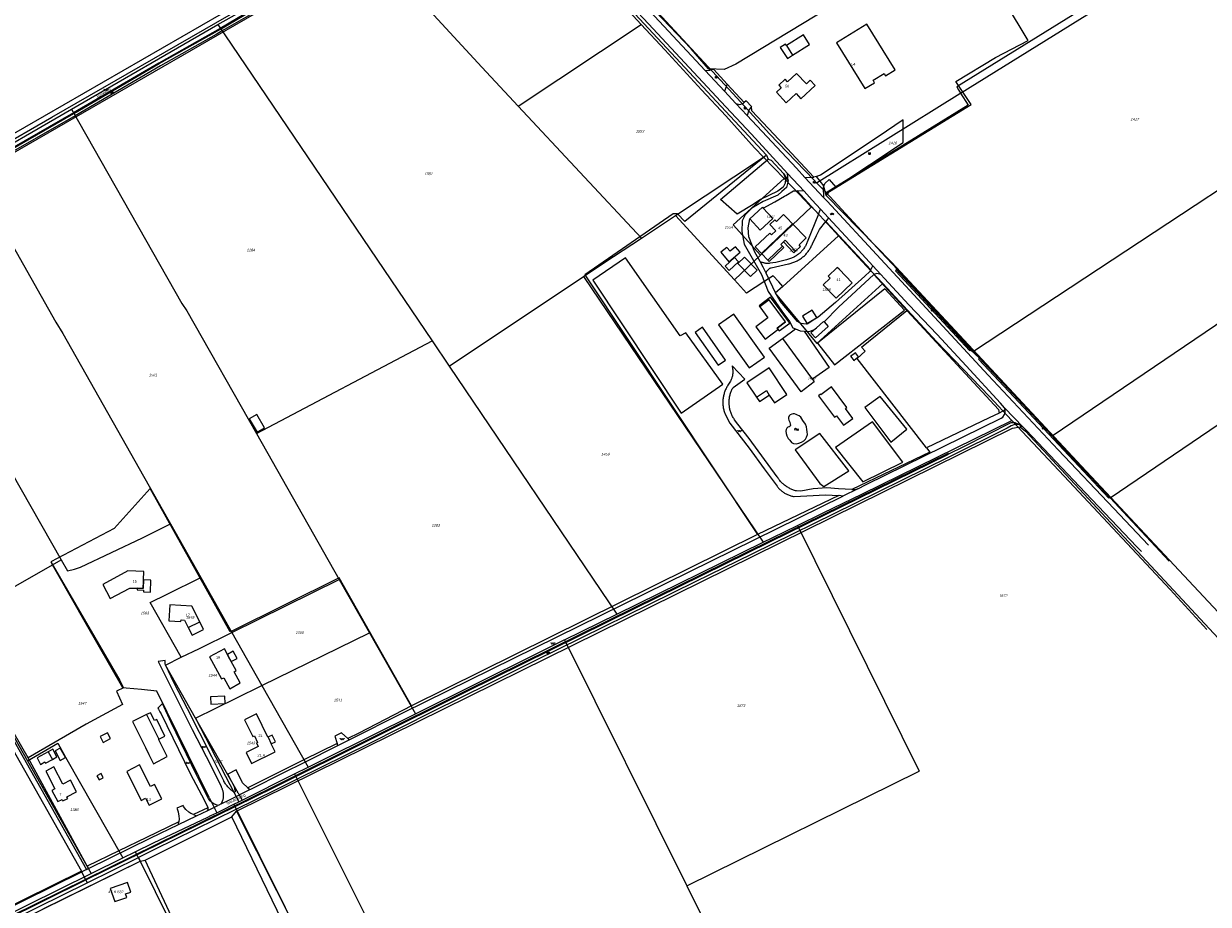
# Model space of a CAD drawing. Header units: metres. Extents: x 172462 to 175458, y 452773 to 455615.
# Tile 42 of 45: x 174455 to 175123, y 453679 to 454175. Entities that reach past the tile are written whole.
import ezdxf
from ezdxf.enums import TextEntityAlignment as Align

# ---------------------------------------------------------------- set-up
doc = ezdxf.new("R2010")
doc.units = ezdxf.units.M
doc.header["$MEASUREMENT"] = 0
doc.linetypes.add('DGN Style 2', pattern=[107.046567, 64.22794, -42.818627])
doc.layers.add('BGT Ondergrond', color=7, linetype='Continuous', lineweight=0)
doc.layers.add('DKK ondergrond', color=7, linetype='Continuous', lineweight=0)
doc.styles.add('Style-Arial', font='arial.ttf')
doc.styles.add('Style-arial I 0.26180', font='arial.shx', dxfattribs={"oblique": 15})

# ---------------------------------------------------------------- blocks, each defined once
blk = doc.blocks.new('BGT-296')
at = {"layer": 'BGT Ondergrond', "color": 140, "linetype": 'Continuous', "lineweight": 0, "extrusion": (0, 0, -1)}
for centre in [(0.04, -0.026), (0.04, -0.066)]:
    blk.add_arc(centre, 0.0608, 48.8879, 131.1121, dxfattribs=at)
at = {"layer": 'BGT Ondergrond', "color": 140, "linetype": 'Continuous', "lineweight": 0}
for centre in [(0.04, 0.066), (0.04, 0.026)]:
    blk.add_arc(centre, 0.0608, 228.8879, 311.1121, dxfattribs=at)
blk = doc.blocks.new('*U10')
at = {"layer": 'BGT Ondergrond', "color": 7, "linetype": 'Continuous', "lineweight": 0}
for p, q in [((0.025, 0.059), (-0.062, 0.016)), ((-0.044, 0.025), (-0.05, 0.038)), ((0.038, 0.034), (-0.05, -0.009)), ((0.05, 0.009), (-0.037, -0.034)), ((-0.019, -0.025), (-0.031, 0)), ((-0.006, 0.013), (-0.019, 0.038)), ((0.006, 0.05), (0, 0.062)), ((0.031, 0), (0.019, 0.025)), ((0.062, -0.016), (-0.025, -0.059)), ((-0.006, -0.05), (0, -0.062)), ((0.019, -0.037), (0.006, -0.012)), ((0.044, -0.025), (0.05, -0.037))]:
    blk.add_line(p, q, dxfattribs=at)
blk = doc.blocks.new('BGT-272B')
at = {"layer": 'BGT Ondergrond', "color": 7, "linetype": 'Continuous', "lineweight": 0, "xscale": 0.7267220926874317, "yscale": 0.7267220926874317, "zscale": 0.7267220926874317, "rotation": 243.434948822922}
blk.add_blockref('*U10', (0, 0), dxfattribs=at)
blk = doc.blocks.new('*U12')
at = {"layer": 'BGT Ondergrond', "color": 7, "linetype": 'Continuous', "lineweight": 0}
for centre in [(-0.3, 0.35), (0, 0.25), (-0.1, -0.05), (0.1, -0.45), (0.2, -0.15)]:
    blk.add_circle(centre, 0.0447, dxfattribs=at)
blk = doc.blocks.new('BGT-271C')
at = {"layer": 'BGT Ondergrond', "color": 7, "linetype": 'Continuous', "lineweight": 0, "xscale": 0.07267220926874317, "yscale": 0.07267220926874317, "zscale": 0.07267220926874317, "rotation": 243.434948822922}
blk.add_blockref('*U12', (0, 0), dxfattribs=at)
blk = doc.blocks.new('*U16')
at = {"layer": 'BGT Ondergrond', "color": 7, "linetype": 'Continuous', "lineweight": 0}
for centre in [(-0.3, 0.35), (0, 0.25), (-0.1, -0.05), (0.1, -0.45), (0.2, -0.15)]:
    blk.add_circle(centre, 0.0447, dxfattribs=at)
blk = doc.blocks.new('BGT-271C_1')
at = {"layer": 'BGT Ondergrond', "color": 7, "linetype": 'Continuous', "lineweight": 0, "xscale": 0.07267220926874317, "yscale": 0.07267220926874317, "zscale": 0.07267220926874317, "rotation": 243.434948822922}
blk.add_blockref('*U16', (0, 0), dxfattribs=at)
blk = doc.blocks.new('*U14')
at = {"layer": 'BGT Ondergrond', "color": 7, "linetype": 'Continuous', "lineweight": 0}
for p, q in [((0.057, -0.036), (-0.057, 0.036)), ((-0.052, 0.076), (0.026, 0.026)), ((-0.036, -0.005), (-0.029, 0.087)), ((-0.005, -0.068), (0.005, 0.068)), ((0.029, -0.087), (0.036, 0.005)), ((0.052, -0.076), (-0.026, -0.026))]:
    blk.add_line(p, q, dxfattribs=at)
blk = doc.blocks.new('BGT-270B')
at = {"layer": 'BGT Ondergrond', "color": 7, "linetype": 'Continuous', "lineweight": 0, "xscale": 0.7267220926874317, "yscale": 0.7267220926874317, "zscale": 0.7267220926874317, "rotation": 243.434948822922}
blk.add_blockref('*U14', (0, 0), dxfattribs=at)

msp = doc.modelspace()

# ---------------------------------------------------------------- linework, layer by layer
at = {"layer": 'BGT Ondergrond', "color": 7, "linetype": 'Continuous', "lineweight": 0, "flags": 128}
for points in [[(174721.92, 454259.51), (174714.53, 454255.58), (174707.67, 454251.77), (174690.74, 454241.97), (174671.62, 454231.17), (174644.26, 454215.2), (174617.46, 454200.05), (174589.55, 454183.99), (174568.5, 454171.91), (174566.77, 454170.92), (174563.69, 454169.18), (174532.28, 454151.41), (174484.15, 454123.37), (174438.77, 454097.33), (174397.04, 454073.47), (174370.07, 454057.91), (174351.82, 454047.38), (174347.63, 454044.94)], [(174371.93, 454057.96), (174706.51, 454250.86), (174722.37, 454259.56)], [(174722.37, 454259.56), (174724.39, 454259.76), (174726.53, 454258.93), (174728.1, 454257.78), (174874.09, 454101.05)], [(174706.78, 454253.31), (174706.58, 454253.66), (174689.66, 454243.86), (174670.54, 454233.06), (174643.18, 454217.09), (174616.38, 454201.94), (174588.46, 454185.88), (174565.91, 454172.55), (174531.42, 454153.04), (174483.28, 454125), (174395.96, 454074.84), (174350.76, 454049.22), (174318.71, 454030.6), (174292.13, 454015.42), (174290.63, 454014.1)], [(174290.63, 454014.1), (174318.91, 454030.25), (174350.96, 454048.87), (174396.16, 454074.5), (174483.48, 454124.65), (174531.62, 454152.7), (174566.11, 454172.21), (174588.67, 454185.53), (174616.58, 454201.59), (174643.38, 454216.74), (174670.74, 454232.71), (174689.86, 454243.51), (174706.78, 454253.31)], [(174885.92, 454090.83), (174865.5, 454112.88), (174848.31, 454131.29), (174807.47, 454175.08), (174770.72, 454214.38), (174735.07, 454252.58), (174732.41, 454255.49)], [(174980.73, 454142.59), (175003.12, 454156.16), (175021.57, 454165.69), (174983.79, 454228.66), (174959.55, 454214.72), (174954.26, 454211.55), (174856.71, 454152.46), (174850.19, 454149.46), (174841.34, 454149.81)], [(174772.57, 454220.53), (174798.94, 454192.25), (174803.17, 454187.72), (174839.49, 454148.78)], [(174303.36, 454028.3), (174305.44, 454028.63), (174314.13, 454033.08), (174388.47, 454075.06), (174392.86, 454077.6), (174405.76, 454085.04), (174471, 454122.6), (174620.98, 454208.88)], [(174610.83, 454206.23), (174444.61, 454110.34)], [(174841.34, 454149.81), (174831.48, 454161.07), (174799.44, 454194.79)], [(174885.32, 454162.89), (174884.79, 454163.74), (174881.82, 454161.88), (174885.81, 454155.52)], [(174885.81, 454155.52), (174888.78, 454157.38)], [(174842.24, 454149.1), (174841.34, 454149.81)], [(174839.49, 454148.78), (174842.24, 454149.1)], [(174839.49, 454148.78), (174850.28, 454137.21)], [(174844.33, 454149.34), (174842.24, 454149.1)], [(174851.93, 454141.07), (174844.33, 454149.34)], [(174851.93, 454141.07), (174850.28, 454137.21)], [(174850.28, 454137.21), (174856.72, 454130.31)], [(174861.39, 454130.73), (174851.93, 454141.07)], [(174907.77, 454078.42), (174909.59, 454080.7), (174989.54, 454129.67), (174980.73, 454142.59)], [(174856.72, 454130.31), (174859.01, 454129.76), (174861.12, 454130.49), (174861.39, 454130.73)], [(174856.72, 454130.31), (174863.11, 454123.47)], [(174862.55, 454131.74), (174861.39, 454130.73)], [(174865.49, 454128.51), (174862.55, 454131.74)], [(174865.49, 454128.51), (174864.12, 454126.55), (174863.11, 454123.47)], [(174863.11, 454123.47), (174890.87, 454093.7), (174895.62, 454088.61)], [(174878.17, 454113.02), (174865.8, 454126.06), (174865.49, 454128.51)], [(174951.07, 454108.32), (174951.14, 454120.97), (174936.94, 454111.44), (174904.52, 454089.93), (174902.31, 454089.01)], [(174900.81, 454088.76), (174878.17, 454113.02)], [(174906.37, 454083.84), (174906.98, 454085.14), (174909.38, 454087.4), (174913.06, 454083.02), (174951.07, 454108.32)], [(174874.09, 454101.05), (174827.92, 454063.65), (174823.95, 454068.02), (174821.35, 454068.13), (174771.51, 454033.68)], [(174880.37, 454080.77), (174870.67, 454076.15), (174866.55, 454073.33), (174857.49, 454067.8), (174848.13, 454076.06), (174875.04, 454098.87)], [(174874.09, 454101.05), (174875.04, 454098.87)], [(174875.04, 454098.87), (174876.69, 454098.23), (174883.69, 454090.8)], [(174883.69, 454090.8), (174884.68, 454087.88), (174884.58, 454085.32), (174883.48, 454083.13), (174880.37, 454080.77)], [(174883.69, 454090.8), (174886.32, 454086.6)], [(174886.32, 454086.6), (174885.92, 454090.83)], [(174885.92, 454090.83), (174895.19, 454080.82)], [(174886.32, 454086.6), (174885.3, 454082.95), (174882.7, 454080.65), (174880.45, 454078.67), (174872.22, 454075.05), (174865.72, 454071.24), (174861.97, 454067.51), (174860.31, 454064.14), (174860.11, 454058.11), (174861.45, 454050.89), (174871.25, 454033.88), (174875.05, 454024.28), (174879.24, 454018.07), (174882.66, 454013.21), (174887, 454007.32), (174888.95, 454003.77), (174890.34, 454003.2)], [(174895.62, 454088.61), (174900.81, 454088.76)], [(174895.62, 454088.61), (174906.14, 454077.34)], [(174902.31, 454089.01), (174900.81, 454088.76)], [(174906.37, 454083.84), (174902.31, 454089.01)], [(174906.37, 454083.84), (174905.99, 454083.02), (174906.14, 454077.34)], [(174907.77, 454078.42), (174906.37, 454083.84)], [(174878.79, 454074.84), (174884.28, 454077.93), (174885.01, 454078.39), (174889.32, 454081.11), (174891.32, 454081.01)], [(174891.32, 454081.01), (174903.39, 454067.94)], [(174895.19, 454080.82), (174891.32, 454081.01)], [(174899.81, 454075.83), (174895.19, 454080.82)], [(174906.14, 454077.34), (174908.18, 454075.15)], [(174947.12, 454037.98), (174944.67, 454040.62), (174907.77, 454078.42)], [(174872.25, 454071.31), (174878.79, 454074.84)], [(174904.52, 454070.74), (174899.81, 454075.83)], [(174903.39, 454067.94), (174904.52, 454070.74)], [(174904.52, 454070.74), (174909.07, 454065.83)], [(174908.18, 454075.15), (174998.99, 453977.13), (175038.54, 453935.04), (175069.96, 453901.95), (175089.49, 453881.26)], [(174870.38, 454041.17), (174867.46, 454046.49), (174864.11, 454055.17), (174863.68, 454060.11), (174864.71, 454065.29)], [(174903.39, 454067.94), (174899.28, 454057.8), (174897.01, 454052.06), (174896.85, 454051.67), (174896.65, 454051.21), (174896.43, 454050.75), (174896.2, 454050.3), (174895.95, 454049.86), (174895.69, 454049.43), (174895.42, 454049), (174895.13, 454048.58), (174894.83, 454048.18), (174894.52, 454047.78), (174894.19, 454047.39), (174893.86, 454047.01), (174893.51, 454046.65), (174893.15, 454046.29), (174892.78, 454045.95), (174892.39, 454045.62), (174892, 454045.3), (174891.6, 454044.99), (174891.19, 454044.7), (174890.76, 454044.42), (174890.34, 454044.15), (174889.9, 454043.9), (174889.45, 454043.66), (174889, 454043.43), (174888.54, 454043.22), (174888.07, 454043.02), (174885.34, 454042.13), (174879.35, 454040.71), (174875.9, 454040.18), (174875.61, 454040.15), (174875.23, 454040.12), (174874.84, 454040.11), (174874.45, 454040.11), (174874.07, 454040.13), (174873.68, 454040.16), (174873.3, 454040.21), (174872.92, 454040.28), (174872.54, 454040.36), (174872.17, 454040.46), (174871.8, 454040.57), (174871.44, 454040.7), (174871.08, 454040.84), (174870.73, 454041), (174870.38, 454041.17)], [(174891.41, 454041.63), (174891.89, 454041.9), (174892.36, 454042.17), (174892.82, 454042.46), (174893.27, 454042.76), (174893.71, 454043.08), (174894.14, 454043.4), (174894.56, 454043.74), (174894.97, 454044.1), (174895.38, 454044.46), (174895.77, 454044.84), (174896.14, 454045.23), (174896.51, 454045.62), (174896.87, 454046.03), (174897.21, 454046.45), (174897.54, 454046.88), (174897.86, 454047.32), (174898.16, 454047.77), (174898.46, 454048.23), (174898.73, 454048.69), (174899, 454049.17), (174899.25, 454049.65), (174899.48, 454050.14), (174899.7, 454050.63), (174899.91, 454051.13), (174902.18, 454055.89), (174904.01, 454059.28), (174907.5, 454063.8)], [(174909.07, 454065.83), (174907.5, 454063.8)], [(174907.5, 454063.8), (174932.86, 454036.57)], [(174934.09, 454038.75), (174925.99, 454047.56), (174909.07, 454065.83)], [(174875.52, 454041.29), (174883.73, 454049.11), (174883.04, 454049.83)], [(174884.62, 454053.18), (174883.62, 454052.23), (174889.48, 454046.07)], [(174794.49, 454043.21), (174776.17, 454030.75), (174825.88, 453955.64), (174849.36, 453972.05), (174828.64, 454000.92), (174825.4, 453999.25)], [(174825.4, 453999.25), (174794.49, 454043.21)], [(174853.03, 454036.18), (174858.23, 454041), (174856, 454043.42), (174850.79, 454038.6), (174853.03, 454036.18)], [(174861.6, 454043.62), (174857.87, 454039.98), (174864.96, 454032.71), (174868.69, 454036.35), (174861.6, 454043.62)], [(174889.48, 454046.07), (174890.48, 454047.02)], [(174873.78, 454034.61), (174872.09, 454038.07), (174870.38, 454041.17)], [(174873.78, 454034.61), (174873.81, 454034.73), (174873.9, 454034.99), (174874, 454035.24), (174874.11, 454035.48), (174874.24, 454035.72), (174874.39, 454035.95), (174874.54, 454036.17), (174874.71, 454036.38), (174874.89, 454036.58), (174875.09, 454036.77), (174875.29, 454036.94), (174875.51, 454037.11), (174875.73, 454037.26), (174875.96, 454037.4), (174876.2, 454037.52), (174876.45, 454037.63), (174876.7, 454037.72), (174886.42, 454039.86), (174886.85, 454039.95), (174887.38, 454040.07), (174887.9, 454040.22), (174888.42, 454040.37), (174888.93, 454040.55), (174889.44, 454040.73), (174889.95, 454040.94), (174890.44, 454041.16), (174890.93, 454041.39), (174891.41, 454041.63)], [(174874.83, 454042.02), (174875.52, 454041.29)], [(174932.86, 454036.57), (174932.25, 454035.48), (174929.5, 454032.84), (174913.01, 454018.02), (174903.23, 454009.8), (174897.15, 454006.18), (174897.02, 454006.12)], [(174932.86, 454036.57), (174934.09, 454038.75)], [(174934.09, 454038.75), (174938.49, 454033.95)], [(174989.25, 453991.28), (174988.7, 453990.77), (174946.77, 454036.03), (174947.32, 454036.54)], [(174947.32, 454036.54), (174947.12, 454037.98)], [(174947.12, 454037.98), (175051.72, 453925.82), (175150.76, 453820.18)], [(174989.25, 453991.28), (174947.32, 454036.54)], [(174771.51, 454033.68), (174869.02, 453887.27)], [(174897.02, 454006.12), (174896.35, 454005.94), (174893.43, 454006.31), (174891.43, 454007.42), (174881.7, 454018.77), (174879.52, 454022.8), (174873.78, 454034.61)], [(174906.55, 454007.15), (174914.56, 454015.46), (174934.58, 454033.79)], [(174938.49, 454033.95), (174936.17, 454034.47), (174934.62, 454033.83), (174934.58, 454033.79)], [(174934.58, 454033.79), (174953.11, 454013.61)], [(174940.64, 454031.62), (174938.49, 454033.95)], [(175008.17, 453958.78), (175005.98, 453961.42), (174986.55, 453982.47), (174970.27, 454000), (174954.34, 454016.83), (174940.64, 454031.62)], [(174940.81, 454025.83), (174902.83, 453995.25), (174912.44, 453983.05)], [(174912.44, 453983.05), (174951.8, 454013.82), (174940.81, 454025.83)], [(174305.18, 454019.28), (174306.05, 454018.81), (174307.22, 454017.18), (174313.81, 454005.72), (174322.92, 453989.62), (174330.23, 453977.11), (174334.94, 453967.03), (174369.05, 453907.67), (174487.8, 453697.62)], [(174457.67, 453761.46), (174308.61, 454020.08)], [(174308.61, 454020.08), (174308.68, 454019.44), (174311.66, 454013.98), (174320.05, 453999.34), (174327.54, 453986.52), (174331.69, 453979.76), (174337.61, 453968.42), (174371.66, 453909.16), (174490.69, 453698.6)], [(174880.18, 454003.33), (174881.12, 454002.11), (174887.15, 454006.5), (174876.3, 454021.03), (174869.83, 454016.14), (174870.24, 454015.59)], [(174964.26, 453936.16), (174925.25, 453986.56), (174929.74, 453990.61), (174927.62, 453992.85), (174953.11, 454013.61)], [(174953.11, 454013.61), (174960.51, 454005.65)], [(174838.03, 454004.18), (174833.85, 454001.26), (174846.8, 453982.72), (174850.98, 453985.64), (174838.03, 454004.18)], [(174884.83, 454007.24), (174879.99, 454003.58)], [(174879.99, 454003.58), (174879.99, 454003.58), (174880.18, 454003.33)], [(174883.14, 453997.73), (174890.34, 454003.2)], [(174890.34, 454003.2), (174892.96, 454002.12), (174895.25, 454001.87)], [(174895.25, 454001.87), (174898.08, 454001.73), (174900.76, 454002.72), (174902.29, 454003.89)], [(174960.51, 454005.65), (175004.83, 453957.76), (175005.23, 453955.78)], [(174899.91, 453974.88), (174900.95, 453973.47), (174893.5, 453967.81), (174875.62, 453992.31), (174883.14, 453997.73)], [(174883.14, 453997.73), (174899.48, 453975.47), (174899.91, 453974.88)], [(174895.25, 454001.87), (174909.39, 453981.39), (174899.91, 453974.88)], [(174994.19, 453986.7), (174989.25, 453991.28)], [(175067.6, 453908.27), (175067.06, 453907.75), (174993.64, 453986.19), (174994.19, 453986.7)], [(175067.6, 453908.27), (174994.19, 453986.7)], [(174853.49, 453966), (174853.63, 453966.51), (174853.78, 453967.01), (174853.94, 453967.5), (174854.13, 453967.99), (174854.32, 453968.48), (174854.53, 453968.96), (174854.76, 453969.43), (174855, 453969.89), (174855.22, 453970.28), (174861.77, 453974.88), (174854.62, 453982.39), (174854.73, 453981.96), (174854.82, 453981.53), (174854.9, 453981.1), (174854.96, 453980.66), (174855, 453980.23), (174855.03, 453979.79), (174855.05, 453979.35), (174855.04, 453978.91), (174855.02, 453978.47), (174854.99, 453978.03), (174854.94, 453977.59), (174854.87, 453977.16), (174854.79, 453976.73), (174854.69, 453976.3), (174854.58, 453975.87), (174854.45, 453975.45), (174854.3, 453975.04), (174854.14, 453974.63), (174853.97, 453974.23), (174853.78, 453973.83), (174852.32, 453971.48), (174852.29, 453971.44), (174852.01, 453970.99), (174851.74, 453970.53), (174851.48, 453970.06), (174851.24, 453969.59), (174851.01, 453969.11), (174850.79, 453968.62), (174850.6, 453968.13), (174850.41, 453967.63), (174850.24, 453967.13), (174850.09, 453966.62), (174849.95, 453966.1), (174849.83, 453965.59), (174849.72, 453965.07), (174849.63, 453964.54), (174849.55, 453964.02), (174849.49, 453963.49), (174849.45, 453962.96), (174849.42, 453962.43), (174849.41, 453961.9), (174849.41, 453961.36), (174849.43, 453960.83), (174849.47, 453960.3), (174849.52, 453959.77), (174849.59, 453959.25), (174849.67, 453958.72), (174849.77, 453958.2), (174849.89, 453957.68), (174850.02, 453957.16), (174850.16, 453956.65), (174850.33, 453956.15), (174850.5, 453955.64), (174850.69, 453955.15), (174853.3, 453950.14), (174864.21, 453935.93), (174872.69, 453924.45), (174880.08, 453914.53), (174880.28, 453914.26), (174880.59, 453913.88), (174880.9, 453913.52), (174881.23, 453913.16), (174881.57, 453912.81), (174881.92, 453912.48), (174882.28, 453912.16), (174882.65, 453911.85), (174883.04, 453911.55), (174883.43, 453911.26), (174883.83, 453910.99), (174884.24, 453910.73), (174884.66, 453910.49), (174885.08, 453910.26), (174885.52, 453910.04), (174885.96, 453909.84), (174886.41, 453909.65), (174886.86, 453909.48), (174887.32, 453909.32), (174887.78, 453909.18), (174888.25, 453909.05), (174888.72, 453908.94), (174889.19, 453908.84), (174889.67, 453908.76), (174896.75, 453909.18), (174907.28, 453909.67), (174914.84, 453909.37)], [(174922.13, 453912.73), (174914.65, 453913.08), (174908.03, 453913.66), (174900.4, 453913.06), (174893.41, 453911.74), (174890.87, 453911.93), (174890.36, 453912.06), (174889.85, 453912.21), (174889.35, 453912.38), (174888.85, 453912.56), (174888.36, 453912.75), (174887.87, 453912.96), (174887.39, 453913.18), (174886.92, 453913.42), (174886.45, 453913.67), (174886, 453913.94), (174885.55, 453914.22), (174885.11, 453914.51), (174884.68, 453914.82), (174884.25, 453915.14), (174883.84, 453915.47), (174883.44, 453915.82), (174883.05, 453916.17), (174882.67, 453916.54), (174882.3, 453916.92), (174881.94, 453917.31), (174881.6, 453917.71), (174881.27, 453918.12), (174880.95, 453918.54), (174880.64, 453918.97), (174880.34, 453919.41), (174880.11, 453919.79), (174864.33, 453941.38), (174857.93, 453949.49), (174856.03, 453952.04), (174855.74, 453952.47), (174855.46, 453952.91), (174855.2, 453953.36), (174854.95, 453953.82), (174854.71, 453954.29), (174854.49, 453954.76), (174854.28, 453955.24), (174854.08, 453955.72), (174853.91, 453956.22), (174853.74, 453956.71), (174853.59, 453957.21), (174853.46, 453957.72), (174853.34, 453958.23), (174853.24, 453958.74), (174853.16, 453959.26), (174853.09, 453959.78), (174853.03, 453960.3), (174852.99, 453960.82), (174852.97, 453961.34), (174852.97, 453961.86), (174852.98, 453962.39), (174853, 453962.91), (174853.04, 453963.43), (174853.1, 453963.95), (174853.17, 453964.47), (174853.26, 453964.98), (174853.37, 453965.49), (174853.49, 453966)], [(174868.37, 453964.72), (174870.03, 453962.22), (174875.63, 453965.94)], [(174938.18, 453965.09), (174929.41, 453958.96)], [(174929.41, 453958.96), (174944.09, 453939.35), (174953.15, 453946.65), (174938.18, 453965.09)], [(175014.65, 453965.58), (175014.28, 453965.24)], [(175014.56, 453965.67), (175014.34, 453965.47)], [(175014.82, 453965.4), (175014.45, 453965.06)], [(175014.73, 453965.49), (175014.51, 453965.28)], [(175014.9, 453965.3), (175014.68, 453965.1)], [(175008.67, 453957.6), (175005.23, 453955.78)], [(175006.33, 453952.86), (175007.31, 453953.55), (175008.29, 453954.94), (175008.67, 453956.32), (175008.67, 453957.6)], [(175008.67, 453957.6), (175008.17, 453958.78)], [(175008.17, 453958.78), (175018.77, 453947.81)], [(174582.37, 453952.6), (174586.77, 453945.08), (174591, 453947.55), (174586.6, 453955.07), (174582.37, 453952.6)], [(174887.44, 453949.49), (174887.55, 453949.18), (174887.5, 453948.77), (174887.35, 453948.46), (174886.78, 453948.12), (174886.07, 453947.8), (174885.48, 453947.34), (174885.09, 453946.62), (174884.99, 453945.61), (174885.16, 453944.25), (174885.42, 453942.91), (174886.2, 453941.48), (174887.14, 453940.47), (174888.18, 453939.23), (174889.26, 453938.58), (174890.69, 453938.42), (174892.29, 453938.84), (174893.75, 453939.46), (174895.12, 453940.21), (174896.1, 453941.06), (174896.68, 453942.13), (174897.07, 453943.63), (174897.01, 453945.19), (174896.84, 453946.59), (174896.65, 453948.09), (174896.03, 453949.52), (174894.53, 453951.67), (174893.36, 453953.43), (174892.55, 453954.18), (174891.57, 453954.67), (174890.69, 453954.99), (174889.81, 453955.41), (174889.16, 453955.41), (174888.32, 453955.15), (174887.44, 453954.8), (174886.91, 453954.24), (174886.52, 453953.36), (174886.52, 453952.61), (174886.69, 453951.7), (174887.11, 453950.69), (174887.44, 453949.49)], [(174933.73, 453950.86), (174912.94, 453936.36), (174928.37, 453916.96)], [(174925.57, 453913.15), (174930.26, 453915.46), (175006.33, 453952.86)], [(174928.37, 453916.96), (174951, 453928.04), (174933.73, 453950.86)], [(175005.23, 453955.78), (174999.67, 453953.13), (174964.26, 453936.16)], [(175016.4, 453949.28), (175014.23, 453950.35), (175011.76, 453950.33), (174985.07, 453936.77), (174976.66, 453932.65)], [(175016.4, 453949.28), (175014.04, 453949.36), (175012.07, 453948.56), (175009.82, 453947.27), (174976.83, 453930.91), (174923.83, 453904.88), (174865.71, 453876.26), (174833.81, 453860.61), (174743.8, 453816.33), (174717.78, 453803.37), (174685.59, 453787.51), (174650.19, 453769.68), (174609.36, 453749.44), (174596.94, 453743.29), (174574.77, 453732.37), (174528.88, 453709.78), (174519.93, 453705.37)], [(174575.22, 453731.49), (175012.68, 453947.25)], [(174904.1, 453944.35), (174890.19, 453935.11), (174904.03, 453916.13), (174906.44, 453914.42), (174920.43, 453923.2), (174904.1, 453944.35)], [(175012.68, 453947.25), (175017.12, 453948.04)], [(175018.11, 453948.25), (175017.58, 453948.59), (175016.96, 453948.95), (175016.4, 453949.28)], [(175018.11, 453948.25), (175017.12, 453948.04)], [(175017.12, 453948.04), (175020.03, 453945.66), (175217.35, 453733.86), (175247.81, 453700.86)], [(175018.77, 453947.81), (175018.11, 453948.25)], [(175020.46, 453946.15), (175018.77, 453947.81)], [(175085.44, 453877.71), (175082.87, 453880.45), (175053.86, 453910.81), (175020.46, 453946.15)], [(174964.26, 453936.16), (174966.08, 453933.7), (174922.13, 453912.73)], [(174976.66, 453932.65), (174976.49, 453933.01), (174875.73, 453883.58), (174799.76, 453846.18), (174704.74, 453799.21), (174595.99, 453745.21), (174490.08, 453693.04)], [(174490.26, 453692.68), (174596.17, 453744.85), (174704.91, 453798.85), (174799.93, 453845.82), (174875.91, 453883.22), (174976.66, 453932.65)], [(174673.93, 453790.87), (174633.11, 453862.97), (174572.23, 453832.76), (174571.68, 453832.48), (174526.42, 453913.36), (174506.29, 453890.71), (174470.45, 453872), (174509.41, 453805.13), (174511.48, 453800.92), (174507.43, 453799.05), (174510.88, 453791.53), (174490.44, 453780.51), (174457.67, 453761.46)], [(174914.84, 453909.37), (174869.02, 453887.27)], [(174917.05, 453908.96), (174915, 453909.36), (174914.84, 453909.37)], [(174925.57, 453913.15), (174917.05, 453908.96)], [(174922.13, 453912.73), (174923.18, 453912.68), (174925.57, 453913.15)], [(174638.68, 453771.64), (174669.44, 453787.01), (174917.05, 453908.96)], [(175076.04, 453899.37), (175067.6, 453908.27)], [(174869.02, 453887.27), (174673.93, 453790.87)], [(174519.22, 453857.09), (174519.19, 453856.09), (174522.69, 453855.98), (174522.66, 453854.98), (174526.61, 453854.85)], [(174522.64, 453856.98), (174519.22, 453857.09)], [(174522.8, 453861.75), (174522.8, 453861.75), (174522.64, 453856.98)], [(174526.61, 453854.85), (174526.83, 453861.62), (174522.8, 453861.75)], [(174556.54, 453833.89), (174554.43, 453838.09)], [(174548.01, 453834.87), (174550.12, 453830.67), (174556.54, 453833.89)], [(174535.02, 453816.42), (174531.03, 453815.73), (174535.61, 453806.72), (174550.1, 453777.43), (174560.71, 453757.24), (174566.47, 453745.41), (174566.56, 453745.23), (174566.74, 453744.85), (174566.91, 453744.46), (174567.06, 453744.07), (174567.19, 453743.67), (174567.32, 453743.27), (174567.42, 453742.86), (174567.51, 453742.44), (174567.58, 453742.03), (174567.64, 453741.61), (174567.68, 453741.19), (174567.71, 453740.77), (174567.72, 453740.35), (174567.71, 453739.92), (174567.69, 453739.5), (174567.65, 453739.08), (174567.6, 453738.66), (174567.53, 453738.25), (174567.44, 453737.83), (174567.34, 453737.42), (174566.54, 453735.56)], [(174540.09, 453803.5), (174535.06, 453813.87), (174535, 453814.23), (174534.97, 453814.59), (174534.94, 453814.96), (174534.94, 453815.32), (174534.95, 453815.69), (174534.98, 453816.05), (174535.02, 453816.42)], [(174575.58, 453817.52), (174573.39, 453821.56), (174570.07, 453819.76), (174571.48, 453817.17)], [(174571.48, 453817.17), (174572.27, 453815.72), (174572.27, 453815.72)], [(174572.27, 453815.72), (174575.58, 453817.52)], [(174581.54, 453744.69), (174578.5, 453747.34), (174574.96, 453754.76), (174570.37, 453752.34), (174573.78, 453745.17), (174574.31, 453743.17), (174574.37, 453743.09), (174574.42, 453743.01), (174574.45, 453742.91), (174574.47, 453742.82), (174574.47, 453742.72), (174574.45, 453742.62), (174574.42, 453742.53), (174574.37, 453742.44), (174574.31, 453742.36), (174574.24, 453742.29), (174574.16, 453742.24), (174574.07, 453742.19), (174573.97, 453742.17), (174573.88, 453742.16), (174573.78, 453742.16), (174573.68, 453742.18), (174573.59, 453742.22), (174573.5, 453742.27), (174573.43, 453742.33), (174573.4, 453742.36), (174572.97, 453742.68), (174572.55, 453743.01), (174572.14, 453743.35), (174571.74, 453743.7), (174571.35, 453744.07), (174570.97, 453744.45), (174570.6, 453744.84), (174570.25, 453745.23), (174569.91, 453745.64), (174569.58, 453746.07), (174569.26, 453746.49), (174568.95, 453746.93), (174568.66, 453747.38), (174568.38, 453747.84), (174568.12, 453748.3), (174567.98, 453748.56), (174561.24, 453762.11), (174547.47, 453789.03), (174540.09, 453803.5)], [(174568.57, 453796.22), (174560.47, 453795.89), (174560.63, 453791.77), (174568.74, 453792.09), (174568.57, 453796.22)], [(174538.26, 453781.4), (174533.5, 453792.13), (174530.86, 453789.54), (174531.27, 453788.87), (174531.66, 453788.2), (174532.04, 453787.51), (174532.41, 453786.82), (174532.66, 453786.33), (174549.12, 453752.77), (174557.22, 453737.39), (174559.02, 453733.57), (174559.06, 453733.31)], [(174673.93, 453790.87), (174644.1, 453775.36), (174637.88, 453772.34)], [(174531.3, 453772), (174534.86, 453773.77), (174530.22, 453783.14), (174528.88, 453782.47), (174526.65, 453786.95), (174524.41, 453785.84)], [(174564.72, 453734.66), (174562.47, 453735.65), (174561.2, 453736.38), (174559.76, 453737.65), (174552.56, 453751.94), (174538.26, 453781.4)], [(174502.47, 453775.66), (174498.34, 453773.46), (174500.06, 453770.24), (174504.18, 453772.45), (174502.47, 453775.66)], [(174632.03, 453769.5), (174613.12, 453760.33), (174581.54, 453744.69)], [(174637.88, 453772.34), (174634.34, 453775.58), (174630.7, 453773.73), (174632.03, 453769.5)], [(174632.24, 453768.42), (174632.03, 453769.5)], [(174632.24, 453768.42), (174638.68, 453771.64)], [(174637.88, 453772.34), (174638.68, 453771.64)], [(174469.03, 453764.91), (174462.81, 453761.51), (174464.67, 453757.83), (174467.16, 453759.19), (174467.47, 453758.58), (174471.37, 453760.64)], [(174613.3, 453758.95), (174632.24, 453768.42)], [(174490.9, 453700.52), (174490.73, 453700.84), (174457.67, 453761.46)], [(174582.72, 453743.65), (174583.3, 453743.94), (174601.82, 453753.21), (174613.3, 453758.95)], [(174498.88, 453752.59), (174496.49, 453751.37), (174497.68, 453749.07), (174500.06, 453750.29), (174498.88, 453752.59)], [(174566.54, 453735.56), (174571.26, 453737.92), (174582.72, 453743.65)], [(174581.54, 453744.69), (174582.72, 453743.65)], [(174548.38, 453730.86), (174546.67, 453732.35), (174545.36, 453734.14), (174545.06, 453734.73), (174541.48, 453733.19), (174541.67, 453732.82), (174542.28, 453731.12), (174542.7, 453728.63), (174542.81, 453727.23), (174542.64, 453725.49)], [(174550.9, 453729.54), (174549.49, 453730.17), (174548.38, 453730.86)], [(174559.06, 453733.31), (174550.9, 453729.54)], [(174550.9, 453729.54), (174552.54, 453728.8)], [(174552.54, 453728.8), (174559.02, 453731.92)], [(174559.02, 453731.92), (174564.72, 453734.66)], [(174559.02, 453731.92), (174559.12, 453732.85), (174559.06, 453733.31)], [(174566.54, 453735.56), (174565.15, 453734.86), (174564.72, 453734.66)], [(174572.63, 453728.34), (174575.22, 453731.49)], [(174575.22, 453731.49), (174654.37, 453574.66), (174679.62, 453587.68), (174691.26, 453586.17), (174737.59, 453489.92), (174740.1, 453487.14), (174740.77, 453487.49)], [(174542.64, 453725.49), (174524.36, 453716.66), (174508.82, 453709.16), (174490.9, 453700.52)], [(174523.6, 453703.84), (174572.63, 453728.34)], [(174526.93, 453716.49), (174542.5, 453723.98)], [(174542.5, 453723.98), (174552.54, 453728.8)], [(174542.5, 453723.98), (174542.64, 453725.49)], [(174581.97, 453579.31), (174604.87, 453590.6), (174615.18, 453594.44), (174618.62, 453588.09), (174610.28, 453579.16), (174628.08, 453541.46), (174643.14, 453526.45), (174663.64, 453539.97), (174572.63, 453728.34)], [(174491.72, 453699.1), (174526.93, 453716.49)], [(174367.77, 453627.87), (174520.77, 453703.3)], [(174491.03, 453691.12), (174519.93, 453705.37)], [(174519.93, 453705.37), (174520.77, 453703.3)], [(174520.77, 453703.3), (174523.6, 453703.84)], [(174581.97, 453579.31), (174523.6, 453703.84)], [(174487.8, 453697.62), (174307, 453608.39)], [(174307.18, 453608.04), (174488, 453697.27)], [(174488, 453697.27), (174487.8, 453697.62)], [(174490.69, 453698.6), (174488, 453697.27)], [(174490.08, 453693.04), (174488, 453697.27)], [(174490.69, 453698.6), (174491.72, 453699.1)], [(174490.9, 453700.52), (174491.72, 453699.1)], [(174145.3, 453523.01), (174190.43, 453545.31), (174235.57, 453567.29), (174316.98, 453607.37), (174420.31, 453658.2), (174490.26, 453692.68)], [(174490.08, 453693.04), (174420.13, 453658.55), (174316.8, 453607.73), (174235.4, 453567.64)], [(174368.62, 453630.77), (174368.73, 453630.89), (174421.08, 453656.63), (174491.03, 453691.12)], [(174490.26, 453692.68), (174490.08, 453693.04)], [(174490.26, 453692.68), (174491.03, 453691.12)]]:
    msp.add_lwpolyline(points, dxfattribs=at)
at = {"layer": 'BGT Ondergrond', "color": 7, "linetype": 'Continuous', "lineweight": 13, "flags": 128}
for points in [[(174930.55, 454174.93), (174913.55, 454164.39), (174929.56, 454138.61), (174934.97, 454141.97)], [(174934.97, 454141.97), (174934.14, 454143.29), (174940.3, 454147.1), (174941.13, 454145.77), (174946.54, 454149.13), (174930.55, 454174.93)], [(174888.78, 454157.38), (174898.38, 454163.4), (174894.92, 454168.91), (174885.32, 454162.89)], [(174885.32, 454162.89), (174888.78, 454157.38)], [(174896.57, 454141.28), (174891.01, 454147.2), (174885.94, 454142.45), (174884.57, 454143.91), (174880.92, 454140.48), (174882.29, 454139.02), (174879.63, 454136.53), (174885.19, 454130.6), (174890.73, 454135.81), (174893.47, 454132.89), (174901.49, 454140.42), (174898.75, 454143.34), (174896.57, 454141.28)], [(174864.71, 454065.29), (174871.86, 454071.74), (174872.25, 454071.31)], [(174872.25, 454071.31), (174877.62, 454065.37), (174870.47, 454058.91), (174864.71, 454065.29)], [(174888.78, 454062.4), (174885.43, 454065.86), (174883.72, 454067.63), (174879.65, 454063.75), (174878.79, 454064.66), (174876.01, 454062.01), (174879.29, 454058.56), (174876.82, 454056.2), (174875.86, 454057.21), (174867.73, 454049.48), (174871.28, 454045.75)], [(174896.48, 454054.46), (174888.78, 454062.4)], [(174874.83, 454042.02), (174883.04, 454049.83)], [(174883.04, 454049.83), (174882.12, 454050.8), (174884.62, 454053.18)], [(174884.62, 454053.18), (174890.48, 454047.02)], [(174890.48, 454047.02), (174893.26, 454049.66), (174892.39, 454050.58), (174896.48, 454054.46)], [(174856.53, 454049.43), (174853.6, 454046.98), (174851.68, 454049.18), (174848.3, 454046.54)], [(174848.3, 454046.54), (174852.85, 454041.1), (174859.19, 454046.37), (174856.53, 454049.43)], [(174871.28, 454045.75), (174874.83, 454042.02)], [(174908.88, 454032.92), (174909.93, 454031.85), (174906.04, 454028.06), (174913.42, 454020.47), (174922.4, 454029.2), (174915.02, 454036.8), (174913.97, 454037.87)], [(174913.97, 454037.87), (174908.88, 454032.92)], [(174875.5, 454019.57), (174870.24, 454015.59)], [(174884.83, 454007.24), (174875.5, 454019.57)], [(174872.86, 453987.35), (174855.54, 454011.59), (174846.92, 454005.44)], [(174870.24, 454015.59), (174874.81, 454009.54), (174867.97, 454004.37)], [(174897.02, 454006.12), (174902.51, 454009.57), (174899.82, 454013.84), (174894.34, 454010.39)], [(174894.34, 454010.39), (174897.02, 454006.12)], [(174846.92, 454005.44), (174864.22, 453981.19), (174872.86, 453987.35)], [(174867.97, 454004.37), (174873.24, 453997.41), (174880.5, 454002.9), (174880.18, 454003.33)], [(174879.99, 454003.58), (174879.99, 454003.58), (174884.83, 454007.24)], [(174880.18, 454003.33), (174879.99, 454003.58)], [(174908.83, 454004.63), (174901.58, 453998.09), (174899.02, 454000.93), (174902.29, 454003.89)], [(174902.29, 454003.89), (174906.26, 454007.47), (174906.55, 454007.15)], [(174906.55, 454007.15), (174908.83, 454004.63)], [(174924.23, 453989.8), (174921.48, 453987.71), (174921.58, 453987.59), (174923.22, 453985.42), (174924.68, 453986.53), (174925.97, 453987.51), (174924.27, 453989.74)], [(174924.27, 453989.74), (174924.23, 453989.8)], [(174875.57, 453981.26), (174862.95, 453972.88), (174868.37, 453964.72)], [(174875.63, 453965.94), (174878.58, 453961.51), (174885.59, 453966.17), (174875.57, 453981.26)], [(174910.68, 453970.5), (174904.75, 453966.01), (174904.47, 453966.39), (174903.38, 453965.57)], [(174903.38, 453965.57), (174912.44, 453953.56), (174913.44, 453954.31), (174917.53, 453948.88), (174922.68, 453952.77), (174918.51, 453958.3), (174919.39, 453958.96), (174910.68, 453970.5)], [(174868.37, 453964.72), (174873.97, 453968.44), (174875.63, 453965.94)], [(174522.8, 453861.75), (174522.95, 453866.57), (174513.97, 453866.87), (174499.77, 453859.19), (174504.03, 453851.3), (174514.99, 453857.21), (174519.22, 453857.09)], [(174519.22, 453857.09), (174519.75, 453857.08), (174522.64, 453856.98)], [(174522.64, 453856.98), (174522.77, 453860.91)], [(174522.77, 453860.91), (174522.77, 453861.04), (174522.8, 453861.75)], [(174549.98, 453846.96), (174537.65, 453847.71), (174537.11, 453838.77), (174543.85, 453838.36), (174543.9, 453839.3), (174545.85, 453839.18), (174548.01, 453834.87)], [(174554.43, 453838.09), (174549.98, 453846.96)], [(174548.01, 453834.87), (174554.43, 453838.09)], [(174568.36, 453822.91), (174560.02, 453818.38), (174566.76, 453805.98), (174568, 453806.65), (174571.35, 453800.48), (174577.3, 453803.71), (174573.85, 453810.05), (174575.01, 453810.68), (174572.27, 453815.72)], [(174571.48, 453817.17), (174568.36, 453822.91)], [(174572.27, 453815.72), (174571.48, 453817.17)], [(174524.41, 453785.84), (174516.58, 453781.93), (174523.85, 453767.24), (174525.78, 453763.35), (174528.32, 453758.22), (174536.09, 453762.17), (174531.43, 453771.73), (174531.3, 453772)], [(174524.41, 453785.84), (174531.3, 453772)], [(174586.5, 453786.24), (174579.74, 453782.95), (174584.38, 453773.47), (174585.24, 453773.89), (174587.04, 453770.21), (174586.48, 453769.94), (174587.47, 453767.91), (174580.64, 453764.58), (174583.66, 453758.39), (174596.95, 453764.86), (174594.76, 453769.36)], [(174592.92, 453773.14), (174586.5, 453786.24)], [(174594.76, 453769.36), (174597.21, 453770.55), (174595.38, 453774.33), (174592.92, 453773.14)], [(174471.69, 453766.36), (174469.03, 453764.91)], [(174469.03, 453764.91), (174471.37, 453760.64)], [(174473.96, 453762.02), (174471.69, 453766.36)], [(174475.79, 453766.99), (174472.91, 453765.37), (174475.84, 453760.09), (174478.73, 453761.61)], [(174478.73, 453761.61), (174475.79, 453766.99)], [(174477.26, 453746.67), (174472.17, 453756.41), (174467.59, 453754.02), (174472.82, 453744.01), (174471.14, 453743.13), (174474.43, 453736.84), (174476.86, 453738.11)], [(174471.37, 453760.64), (174473.96, 453762.02)], [(174520.5, 453757.53), (174513.26, 453753.89), (174521.47, 453737.56), (174523.88, 453738.77), (174525.88, 453734.8), (174533.01, 453738.38), (174528.95, 453746.47), (174526.63, 453745.3), (174520.5, 453757.53)], [(174476.86, 453738.11), (174477.33, 453737.22), (174479.99, 453738.61), (174479.52, 453739.5), (174485.03, 453742.37), (174481.61, 453748.94), (174477.26, 453746.67)], [(174515.68, 453685.88), (174513.78, 453691.32), (174503.92, 453687.86), (174506.49, 453680.51)], [(174506.49, 453680.51), (174513.27, 453682.88), (174512.6, 453684.8), (174515.68, 453685.88)]]:
    msp.add_lwpolyline(points, dxfattribs=at)
at = {"layer": 'BGT Ondergrond', "color": 7, "linetype": 'DGN Style 2', "lineweight": 0, "flags": 128}
for points in [[(174871.28, 454045.75), (174888.78, 454062.4)], [(174592.92, 453773.14), (174592.95, 453773.09)], [(174592.95, 453773.09), (174594.76, 453769.36)]]:
    msp.add_lwpolyline(points, dxfattribs=at)
at = {"layer": 'DKK ondergrond', "color": 6, "linetype": 'Continuous', "lineweight": 0, "flags": 128}
for points in [[(174723.01, 454261.71), (174739.52, 454244.42), (174750.21, 454232.51), (174759.07, 454222.64), (174792.22, 454186.83), (174803.46, 454174.69)], [(175167.83, 454254.85), (175043, 454177.7), (174981.34, 454139.6), (174982.37, 454137.93)], [(174983.5, 454136.1), (175170.46, 454252.21)], [(174647.85, 454221.87), (174713.58, 454150.62), (174734.06, 454128.7)], [(174564.63, 454174.66), (174624.67, 454208.65)], [(174800.66, 454194.64), (174824.56, 454168.81), (174845.86, 454145.83), (174859.53, 454131.07), (174875.75, 454113.12), (174900.67, 454087.19)], [(174482.07, 454126.96), (174564.63, 454174.66)], [(174564.63, 454174.66), (174685.5, 453996.45)], [(174734.06, 454128.7), (174803.46, 454174.69)], [(174803.46, 454174.69), (174816.68, 454160.4), (174837.43, 454138.02), (174851.05, 454123.3), (174867.35, 454105.27), (174872.37, 454100.04)], [(175256.69, 454165.5), (174990.78, 453990.48)], [(174982.37, 454137.93), (174983.5, 454136.1)], [(174902.19, 454085.61), (174983.02, 454135.8)], [(174983.5, 454136.1), (174987.68, 454129.31), (174907.74, 454079.89)], [(174983.02, 454135.8), (174983.5, 454136.1)], [(174424.34, 454093.64), (174482.07, 454126.96)], [(174482.07, 454126.96), (174544.3, 454017.44), (174547.12, 454013.32), (174586.39, 453944.2)], [(174734.06, 454128.7), (174803.47, 454054.39)], [(175035.04, 453942.96), (175299.76, 454122.22)], [(174822.69, 454067.12), (174872.37, 454100.04)], [(174872.37, 454100.04), (174883.95, 454087.99)], [(174424.34, 454093.64), (174473.32, 454006.92), (174477.22, 454000.61), (174533.32, 453901.68), (174538.03, 453893.34)], [(174883.95, 454087.99), (174855.33, 454061.9), (174870.66, 454044.77)], [(174883.95, 454087.99), (174892.38, 454079.23), (174898.55, 454072.8), (174899.4, 454071.96)], [(174900.67, 454087.19), (174902.19, 454085.61)], [(174902.19, 454085.61), (174906.66, 454080.97)], [(175067.8, 453908.07), (175333.63, 454088.42)], [(174906.66, 454080.97), (174907.74, 454079.89)], [(174907.74, 454079.89), (174909.79, 454077.86), (174938.78, 454046.39), (174947.92, 454036.71), (174981.01, 454000.96), (174989.59, 453991.75)], [(174870.66, 454044.77), (174899.4, 454071.96)], [(174899.4, 454071.96), (174901.52, 454069.86), (174908.74, 454062.03)], [(174803.47, 454054.39), (174822.69, 454067.12)], [(174822.69, 454067.12), (174855.92, 454030.82)], [(174908.74, 454062.03), (174914.66, 454055.59)], [(174770.93, 454032.77), (174782.29, 454040.36), (174803.47, 454054.39)], [(174914.66, 454055.59), (174883.18, 454027.19)], [(174914.66, 454055.59), (174930.36, 454038.55), (174939.45, 454028.93), (174939.55, 454028.82)], [(174870.66, 454044.77), (174855.92, 454030.82)], [(174695.16, 453982.18), (174770.93, 454032.77)], [(174770.93, 454032.77), (174872.23, 453883.07)], [(174855.92, 454030.82), (174862.74, 454023.35)], [(174872.51, 454029.69), (174862.74, 454023.35)], [(174877.87, 454033.2), (174872.51, 454029.69)], [(174880.93, 454029.78), (174877.87, 454033.2)], [(174883.18, 454027.19), (174880.93, 454029.78)], [(174883.18, 454027.19), (174879.01, 454023.42)], [(174879.01, 454023.42), (174902.4, 453995.02)], [(174902.4, 453995.02), (174939.55, 454028.82)], [(174939.55, 454028.82), (174969.82, 453996.12)], [(174403.02, 454001.47), (174476.35, 453873.01)], [(174586.39, 453944.2), (174685.5, 453996.45)], [(174685.5, 453996.45), (174695.16, 453982.18)], [(174969.82, 453996.12), (174999.78, 453965.2)], [(174989.59, 453991.75), (174990.78, 453990.48)], [(174990.78, 453990.48), (175014.46, 453965.25), (175035.04, 453942.96)], [(174695.16, 453982.18), (174789.67, 453842.52)], [(174999.78, 453965.2), (175012.44, 453951.62)], [(174905.93, 453899.53), (174928.09, 453910.35), (175012.44, 453951.62)], [(175012.44, 453951.62), (175041.83, 453920.14), (175071.91, 453888.04), (175101.62, 453856.28), (175122.42, 453833.92)], [(174586.39, 453944.2), (174633.11, 453862.01)], [(175035.04, 453942.96), (175038.37, 453939.36), (175065.7, 453910.31), (175067.8, 453908.07)], [(175067.8, 453908.07), (175075.16, 453900.2), (175101.16, 453872.35)], [(174891.46, 453892.47), (174905.93, 453899.53)], [(174479.89, 453866.81), (174483.76, 453867.78), (174487.25, 453869.01), (174522.23, 453885.52), (174538.03, 453893.34)], [(174538.03, 453893.34), (174555.11, 453863.12)], [(174872.23, 453883.07), (174877.57, 453885.69), (174891.46, 453892.47)], [(174891.46, 453892.47), (174960.2, 453754.02)], [(174789.67, 453842.52), (174872.23, 453883.07)], [(174441.38, 453853.15), (174471.44, 453870.22)], [(174471.44, 453870.22), (174476.35, 453873.01)], [(174474.46, 453864.94), (174471.44, 453870.22)], [(174476.35, 453873.01), (174479.89, 453866.81)], [(174490.65, 453836.66), (174474.46, 453864.94)], [(174536.16, 453853.76), (174555.08, 453863.11)], [(174555.08, 453863.11), (174555.11, 453863.12)], [(174555.11, 453863.12), (174572.57, 453832.22)], [(174572.57, 453832.22), (174633.11, 453862.01)], [(174633.11, 453862.01), (174650.25, 453831.86)], [(174526.48, 453849), (174536.16, 453853.76)], [(174544.02, 453818.2), (174526.48, 453849)], [(174413.41, 453837.28), (174457.31, 453759.81)], [(174511.12, 453800.94), (174490.65, 453836.66)], [(174760.2, 453828.04), (174789.67, 453842.52)], [(174554.24, 453823.2), (174572.57, 453832.22)], [(174572.57, 453832.22), (174589.53, 453802.21)], [(174589.53, 453802.21), (174650.25, 453831.86)], [(174650.25, 453831.86), (174676.11, 453786.37)], [(174544.02, 453818.2), (174554.24, 453823.2)], [(174676.11, 453786.37), (174744.17, 453820.17), (174760.04, 453827.96)], [(174760.04, 453827.96), (174760.12, 453828)], [(174760.12, 453828), (174760.2, 453828.04)], [(174760.2, 453828.04), (174828.74, 453690.17), (174829.1, 453689.44)], [(174535.07, 453813.75), (174544.02, 453818.2)], [(174552.09, 453783.88), (174535.07, 453813.75)], [(174512.95, 453800.77), (174511.12, 453800.94)], [(174521.6, 453799.96), (174512.95, 453800.77)], [(174530.29, 453799.13), (174521.6, 453799.96)], [(174559.79, 453739.13), (174530.29, 453799.13)], [(174574.91, 453795.07), (174589.53, 453802.21)], [(174589.53, 453802.21), (174615.51, 453756.24)], [(174552.09, 453783.88), (174574.91, 453795.07)], [(174552.09, 453783.88), (174568.96, 453751.27), (174573.86, 453741.79), (174576.49, 453736.7)], [(174575.59, 453742.69), (174552.09, 453783.88)], [(174615.51, 453756.24), (174625.29, 453761.14), (174676.11, 453786.37)], [(174457.31, 453759.81), (174474.37, 453769.84)], [(174474.37, 453769.84), (174478.72, 453761.91), (174511.13, 453705.17)], [(174457.31, 453759.81), (174493.26, 453696.34)], [(174607.98, 453752.47), (174615.51, 453756.24)], [(174578.45, 453737.68), (174607.98, 453752.47)], [(174607.98, 453752.47), (174679.41, 453609.35), (174688.85, 453590.42)], [(174829.1, 453689.44), (174960.2, 453754.02)], [(174576.08, 453741.84), (174575.59, 453742.69)], [(174559.79, 453739.13), (174564.01, 453730.54)], [(174573.72, 453735.31), (174576.49, 453736.7)], [(174576.08, 453741.84), (174576.75, 453740.66)], [(174576.49, 453736.7), (174578.45, 453737.68)], [(174576.75, 453740.66), (174578.45, 453737.68)], [(174558.94, 453728.15), (174560.69, 453728.98)], [(174560.69, 453728.98), (174564.01, 453730.54)], [(174564.01, 453730.54), (174567.46, 453732.18), (174573.72, 453735.31)], [(174573.72, 453735.31), (174631.85, 453618.59), (174653.87, 453573.44)], [(174518.03, 453708.57), (174528.3, 453713.64), (174558.94, 453728.15)], [(174466.23, 453676.42), (174520.77, 453703.3)], [(174493.26, 453696.34), (174511.13, 453705.17)], [(174511.13, 453705.17), (174518.03, 453708.57)], [(174518.03, 453708.57), (174520.77, 453703.3)], [(174520.77, 453703.3), (174614.46, 453514.2)], [(174432.03, 453666.11), (174439.52, 453669.81), (174493.26, 453696.34)], [(174829.1, 453689.44), (174890.69, 453565.42)]]:
    msp.add_lwpolyline(points, dxfattribs=at)

# ---------------------------------------------------------------- block references
at = {"layer": 'BGT Ondergrond', "color": 7, "linetype": 'Continuous', "lineweight": 0}
for name, p, xscale, yscale, zscale in [('BGT-272B', (174845.71, 454144.97), 15, 15, 15), ('BGT-271C_1', (174501.52, 454137.91), 30, 30, 30), ('BGT-270B', (174504.98, 454136.34), 15, 15, 15), ('BGT-272B', (174862.05, 454127.6), 15, 15, 15), ('BGT-272B', (174932.14, 454102), 15, 15, 15), ('BGT-272B', (174901, 454085.82), 15, 15, 15), ('BGT-270B', (174910.95, 454067.98), 15, 15, 15), ('BGT-296', (174968.01, 454013.66), 15, 15, 15), ('BGT-271C', (174858.91, 453945.58), 30, 30, 30), ('BGT-296', (174891.03, 453946.69), 15, 15, 15), ('BGT-296', (175030.62, 453947.23), 15, 15, 15), ('BGT-271C_1', (174753.58, 453825.91), 30, 30, 30), ('BGT-270B', (174750.96, 453820.73), 15, 15, 15), ('BGT-271C_1', (174634.76, 453772), 30, 30, 30), ('BGT-271C_1', (174556.87, 453767.59), 30, 30, 30), ('BGT-271C_1', (174547.79, 453758.62), 30, 30, 30)]:
    msp.add_blockref(name, p, dxfattribs=dict(at, xscale=xscale, yscale=yscale, zscale=zscale))

# ---------------------------------------------------------------- texts
at = {"layer": 'BGT Ondergrond', "color": 7, "linetype": 'Continuous', "lineweight": 0, "style": 'Style-Arial'}
for s, p in [('54  ', (174923.62, 454152.38)), ('56  ', (174886.33, 454140)), ('45  ', (174882.34, 454060)), ('43  ', (174885.34, 454056)), ('41  ', (174915.27, 454031)), ('15  ', (174518.34, 453861)), ('17  ', (174548.33, 453842)), ('19  ', (174565.34, 453818)), ('21  ', (174589.27, 453774)), ('21 A ', (174589.51, 453763)), ('7  ', (174476.53, 453741)), ('13  ', (174526.34, 453738)), ('47 R 632', (174507.21, 453686))]:
    msp.add_text(s, height=1.5, dxfattribs=at).set_placement(p, align=Align.MIDDLE_CENTER)
for s, rotation, p in [('Barteweg', 29.81724, (174500.33, 454136.22)), ('Woutersweg', 26.53606, (174574.9, 453738.23))]:
    msp.add_text(s, height=1.5, rotation=rotation, dxfattribs=at).set_placement(p, align=Align.MIDDLE_CENTER)
at = {"layer": 'DKK ondergrond', "color": 6, "linetype": 'Continuous', "lineweight": 0, "style": 'Style-arial I 0.26180', "oblique": 15}
for s, p in [('1417', (175081.62, 454121.34)), ('1553', (174802.65, 454114.6)), ('1416', (174945.14, 454107.99)), ('1551', (174683.42, 454090.61)), ('1461', (174876.24, 454066.38)), ('1554', (174852.73, 454060.54)), ('1284', (174583.19, 454047.61)), ('1555', (174889.23, 454047.66)), ('1556', (174907.81, 454025.31)), ('1581', (174528.09, 453977.31)), ('1557', (174899.49, 453975.09)), ('1459', (174783.13, 453932.62)), ('1283', (174687.47, 453892.5)), ('1872', (175007.4, 453852.82)), ('1583', (174523.4, 453843.06)), ('1545', (174548.96, 453840.63)), ('1580', (174610.81, 453832.11)), ('1544', (174561.68, 453808.05)), ('1547', (174488.13, 453792.25)), ('1541', (174632.31, 453794.05)), ('1873', (174859.63, 453790.96)), ('1543', (174583.23, 453769.89)), ('1582', (174564.68, 453759.59)), ('1386', (174483.64, 453732.29))]:
    msp.add_text(s, height=1.5, dxfattribs=at).set_placement(p, align=Align.MIDDLE_CENTER)

doc.saveas('drawing.dxf')
